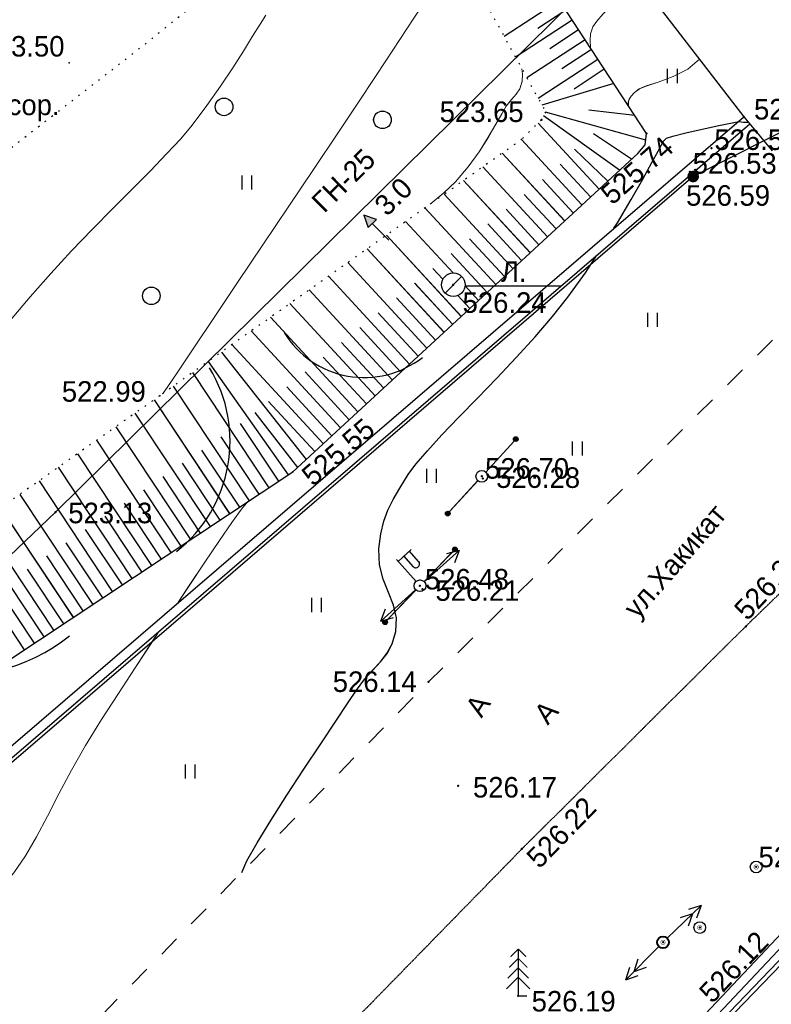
# Model space of a CAD drawing. Header units: millimetres. Extents: x 767170 to 66149698, y -983507 to 2493658.
# Tile 12 of 256: x 1458076 to 1490106, y -896161 to -854204. Entities that reach past the tile are written whole.
import ezdxf

# ---------------------------------------------------------------- set-up
doc = ezdxf.new("R2010")
doc.units = ezdxf.units.MM
for name, pattern in [('Д_ТРОТ_ТРУБА', [3, 1.5, -1.5]), ('ДОРОГИ_СТРОЯЩ', [9, 8, -1]), ('Контура низ откосов  Штриховая 0.1-0.5 - - - - - - -', [0.6, 0.1, -0.5])]:
    doc.linetypes.add(name, pattern=pattern)
for name, color, linetype in [('(004) Точки рельефа', 7, 'Continuous'), ('(004a) Точки рельефа (отк.)', 7, 'Continuous'), ('(007) Здания', 7, 'Continuous'), ('(011) Колодцы', 7, 'Continuous'), ('(013) Газ', 30, 'ИК_Газопровод -------г--------'), ('(016) Кабель', 1, 'Continuous'), ('(022) Возд. Линии', 7, 'Continuous'), ('(025) Дорога', 7, 'Continuous'), ('(031) Горизонтали', 42, 'Continuous'), ('(035) Откосы', 7, 'Continuous'), ('(036) Растительность', 7, 'Continuous'), ('(038) Деревья', 7, 'Continuous'), ('(039) Земля', 7, 'Continuous'), ('(040) Ограда', 7, 'Continuous'), ('V-NODE-TEXT', 11, 'Continuous'), ('Пикет', 7, 'Continuous')]:
    doc.layers.add(name, color=color, linetype=linetype)
doc.layers.add('(032) Горизонтали утолщенные', color=32, linetype='Continuous', lineweight=30)
doc.layers.add('ВВГ 3х2.5', color=5, linetype='Continuous', lineweight=40)
doc.styles.add('BM-431', font='txt')
doc.styles.add('D-431', font='txt')
doc.styles.add('S', font='txtwr', dxfattribs={"oblique": 15})
doc.styles.get("Standard").update_dxf_attribs({"font": 'isocpeui.ttf'})
doc.linetypes.add('GAZ_VOZDUSH', pattern='A,1,-2,["~",Standard,S=3,R=0,X=-1.5,Y=-1.5],-1,10', length=14)
doc.linetypes.add('ИК_Газопровод -------г--------', pattern='A,9,-0.6,["Г",Standard,S=1.2,R=0,X=0,Y=-0.6],-1.2', length=10.8)
doc.linetypes.add('ИК_Э_КАБ_НН', pattern='A,8,-2,["<",Standard,S=1,R=0,X=0,Y=-0.5],8,[">",Standard,S=1,R=0,X=-0.5,Y=-0.5],-2', length=20)
doc.linetypes.add('ОГРАДА_БЕТ', pattern='A,4,["|",Standard,S=0.8,R=0,X=0,Y=-0.8],4', length=8)

# ---------------------------------------------------------------- blocks, each defined once
blk = doc.blocks.new('d')
at = {"layer": '(038) Деревья'}
blk.add_ellipse((0, 0), major_axis=(0.265, 0.265), ratio=1, start_param=5.497787, end_param=11.780972, dxfattribs=at)
blk = doc.blocks.new('I04010')
for p, q in [((-0.412273, 0.007146), (-0.412273, 1.207146)), ((0.387727, 1.207146), (0.387727, 0.007146))]:
    blk.add_line(p, q)
blk = doc.blocks.new('STOLB-flat-6')
at = {"layer": '(022) Возд. Линии'}
blk.add_circle((0, 0), 0.25, dxfattribs=at)
blk = doc.blocks.new('s3-flat-18')
at = {"layer": '(022) Возд. Линии'}
h = blk.add_hatch(dxfattribs=at)
h.set_pattern_fill('ACET-2D-ANSI31', color=256, scale=0.01, angle=46.2272, style=0)
h.set_pattern_definition([(91.227215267, (-32274.242018, -79600.45155), (-0.031742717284, -0.000679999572), [])])
edge = h.paths.add_edge_path()
edge.add_arc((1.314, 1.372), 0.1, 0, 360)
blk.add_lwpolyline([(0, 0), (1.384, 1.444)], dxfattribs=at)
blk.add_circle((1.314, 1.372), 0.1, dxfattribs=at)
blk = doc.blocks.new('s4-flat-18')
at = {"layer": '(022) Возд. Линии'}
h = blk.add_hatch(dxfattribs=at)
h.set_pattern_fill('ACET-2D-ANSI31', color=256, scale=0.01, angle=226.2272, style=0)
h.set_pattern_definition([(271.227215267, (-32273.89705, -79600.091478), (0.031742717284, 0.000679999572), [])])
edge = h.paths.add_edge_path()
edge.add_arc((-1.314, -1.372), 0.1, 0, 360)
blk.add_lwpolyline([(0, 0), (-1.384, -1.444)], dxfattribs=at)
blk.add_circle((-1.314, -1.372), 0.1, dxfattribs=at)
blk = doc.blocks.new('prov-s-flat-14')
at = {"layer": '(022) Возд. Линии'}
for name, p in [('s3-flat-18', (0.172, 0.179)), ('s4-flat-18', (-0.173, -0.181))]:
    blk.add_blockref(name, p, dxfattribs=at)
blk = doc.blocks.new('STOLB-flat-7')
at = {"layer": '(022) Возд. Линии'}
blk.add_circle((0, 0), 0.25, dxfattribs=at)
blk = doc.blocks.new('s3-flat-19')
at = {"layer": '(022) Возд. Линии'}
h = blk.add_hatch(dxfattribs=at)
h.set_pattern_fill('ACET-2D-ANSI31', color=256, scale=0.01, angle=47.5732, style=0)
h.set_pattern_definition([(92.57319229, (-32276.870753, -79605.11854), (-0.031717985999, -0.001425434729), [])])
edge = h.paths.add_edge_path()
edge.add_arc((1.282, 1.402), 0.1, 0, 360)
blk.add_lwpolyline([(0, 0), (1.349, 1.476)], dxfattribs=at)
blk.add_circle((1.282, 1.402), 0.1, dxfattribs=at)
blk = doc.blocks.new('s4-flat-19')
at = {"layer": '(022) Возд. Линии'}
h = blk.add_hatch(dxfattribs=at)
h.set_pattern_fill('ACET-2D-ANSI31', color=256, scale=0.01, angle=227.5732, style=0)
h.set_pattern_definition([(272.57319229, (-32276.534338, -79604.750465), (0.031717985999, 0.001425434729), [])])
edge = h.paths.add_edge_path()
edge.add_arc((-1.282, -1.402), 0.1, 0, 360)
blk.add_lwpolyline([(0, 0), (-1.349, -1.476)], dxfattribs=at)
blk.add_circle((-1.282, -1.402), 0.1, dxfattribs=at)
blk = doc.blocks.new('prov-s-flat-15')
at = {"layer": '(022) Возд. Линии'}
for name, p in [('s3-flat-19', (0.168, 0.183)), ('s4-flat-19', (-0.169, -0.185))]:
    blk.add_blockref(name, p, dxfattribs=at)
blk = doc.blocks.new('S2-flat-11')
at = {"layer": '(022) Возд. Линии'}
for p, q in [((0, 0), (1.486, 1.338)), ((1.486, 1.338), (0.947, 1.189)), ((1.486, 1.338), (1.282, 0.818))]:
    blk.add_line(p, q, dxfattribs=at)
blk = doc.blocks.new('S1-flat-11')
at = {"layer": '(022) Возд. Линии'}
for p, q in [((0, 0), (-1.486, -1.338)), ((-1.486, -1.338), (-1.282, -0.818)), ((-1.486, -1.338), (-0.947, -1.189))]:
    blk.add_line(p, q, dxfattribs=at)
blk = doc.blocks.new('f-flat-10')
at = {"layer": '(022) Возд. Линии'}
for points in [[(-0.937, 1.04), (-0.379, 1.542)], [(-0.167, 0.186), (-1.004, 1.115)]]:
    blk.add_lwpolyline(points, dxfattribs=at)
blk.add_lwpolyline([(-0.073, 0.809), (-0.073, 0.809, 0.414214), (-0.061, 1.039), (-0.454, 1.475), (-0.695, 1.258), (-0.302, 0.821, 0.414214)], format="xyb", close=True, dxfattribs=at)
blk.add_circle((0, 0), 0.25, dxfattribs=at)
blk = doc.blocks.new('I01171-flat-7')
at = {"layer": '(011) Колодцы'}
blk.add_line((-0.349, -0.361), (0.349, 0.351), dxfattribs=at)
blk.add_circle((0, 0), 0.5, dxfattribs=at)
at = {"color": 4, "style": 'S', "oblique": 15}
blk.add_attdef('Z', (0.547, 0.808), '', height=1, rotation=90, dxfattribs=at)
blk = doc.blocks.new('wef-flat-9')
at = {"layer": '(025) Дорога', "linetype": 'Д_ТРОТ_ТРУБА'}
blk.add_hatch(color=0, dxfattribs=at).paths.add_polyline_path([(-1751554.747, -1402386.181), (-1751554.392, -1402385.83), (-1751554.921, -1402385.65)])
at = {"layer": '(022) Возд. Линии', "color": 0}
for points in [[(-1751554.921, -1402385.65), (-1751554.747, -1402386.181)], [(-1751553.867, -1402386.717), (-1751554.569, -1402386.006)]]:
    blk.add_lwpolyline(points, dxfattribs=at)
at = {"layer": '(025) Дорога', "color": 0, "linetype": 'Д_ТРОТ_ТРУБА'}
blk.add_lwpolyline([(-1751554.747, -1402386.181), (-1751554.392, -1402385.83), (-1751554.921, -1402385.65), (-1751554.747, -1402386.181)], close=True, dxfattribs=at)
blk.add_lwpolyline([(-1751554.747, -1402386.181), (-1751554.392, -1402385.83)], dxfattribs=at)
blk = doc.blocks.new('A$C27c3a978')
at = {"layer": '(013) Газ', "linetype": 'ByBlock'}
h = blk.add_hatch(color=0, dxfattribs=at)
edge = h.paths.add_edge_path()
edge.add_arc((-26004, -155340), 250, 0, 360)
at = {"layer": '(004) Точки рельефа', "color": 7, "linetype": 'ByBlock', "lineweight": -2}
for p in [(-52592, -150499), (-32466, -152919), (-23849, -152792), (-27988, -153511), (-36225, -159950), (-48739, -164684), (-43063, -167921), (-35012, -168115), (-53176, -169642), (-37645, -172778), (-37287, -176879), (-36015, -181304)]:
    blk.add_point(p, dxfattribs=at)
at = {"layer": '(004a) Точки рельефа (отк.)', "color": 7, "linetype": 'ByBlock', "lineweight": -2}
for p in [(-25224, -154126), (-26150, -155135)]:
    blk.add_point(p, dxfattribs=at)
at = {"layer": '(007) Здания', "ltscale": 600}
blk.add_lwpolyline([(-29240, -145789), (-23849, -152792), (-22634, -154240)], dxfattribs=at)
at = {"layer": '(013) Газ', "linetype": 'GAZ_VOZDUSH', "ltscale": 600, "flags": 128}
for points in [[(142989, 92800), (142835, 91853), (139404, 84476), (134266, 81665), (119792, 48158), (108774, 18170), (103677, 7863), (86151, -26743), (56759, -57253), (60032, -64630), (36543, -85231), (37778, -89927), (35802, -96445), (-3045, -138132), (-6698, -140156), (-18067, -151331), (-26004, -155340), (-70604, -193697), (-73004, -195976)], [(-25551, -142481), (-30935, -147677), (-53176, -169642), (-80773, -196015), (-83999, -199363), (-80961, -202764), (-82085, -203813)]]:
    blk.add_lwpolyline(points, dxfattribs=at)
at = {"layer": '(022) Возд. Линии', "color": 0, "ltscale": 600, "flags": 128}
blk.add_lwpolyline([(-35727, -159997), (-31632, -160003)], dxfattribs=at)
at = {"layer": '(025) Дорога', "linetype": 'Д_ТРОТ_ТРУБА', "ltscale": 600, "flags": 128}
blk.add_lwpolyline([(154765, 81195), (139871, 52430), (129502, 32489), (121333, 16940), (108158, -4549), (103577, -11729), (92658, -35606), (76167, -60581), (64059, -74842), (44926, -94693), (25805, -113938), (11475, -128266), (-17195, -156913), (-37287, -176879), (-52070, -191955), (-69147, -209171), (-72130, -212147)], dxfattribs=at)
at = {"layer": '(031) Горизонтали', "color": 42, "linetype": 'Continuous', "lineweight": 0, "ltscale": 600}
for points in [[(-55104, -161478), (-54260, -160464), (-53382, -159473), (-52490, -158512), (-51600, -157587), (-50732, -156705), (-49904, -155872), (-49134, -155093), (-48441, -154376), (-47844, -153727), (-47360, -153152), (-46725, -152310), (-46146, -151488), (-45625, -150707), (-45168, -149991), (-44778, -149363), (-44460, -148845), (-44218, -148462)], [(-48603, -164587), (-48590, -164576), (-48423, -164330), (-47971, -163659), (-47285, -162639), (-46418, -161348), (-45419, -159860), (-44341, -158254), (-43236, -156606), (-42154, -154991), (-41148, -153487), (-40268, -152170), (-39567, -151118), (-39095, -150405), (-38501, -149500), (-37906, -148590), (-37342, -147726), (-36844, -146957), (-36445, -146333), (-36178, -145904), (-36077, -145720), (-36080, -145693)], [(-30375, -149860), (-30375, -149860), (-30398, -149530), (-30384, -149263), (-30284, -148967), (-30114, -148717), (-29835, -148407), (-29508, -148087), (-29191, -147804), (-28945, -147608), (-28641, -147460), (-28371, -147377), (-28142, -147216)], [(-28762, -152327), (-28762, -152327), (-28767, -152177), (-28733, -152037), (-28649, -151915), (-28499, -151760), (-28299, -151597), (-28010, -151482), (-27489, -151316), (-26856, -151083), (-26230, -150765), (-25733, -150345)], [(-37213, -156519), (-36628, -156032), (-36130, -155568), (-35590, -154929), (-35125, -154283), (-34733, -153667), (-34412, -153115), (-34159, -152663), (-33972, -152348), (-33747, -152055), (-33545, -151830), (-33385, -151598), (-33287, -151284), (-33283, -150974), (-33305, -150746)], [(-47966, -173502), (-47514, -172817), (-46818, -171774), (-46192, -170850), (-45661, -170086), (-45249, -169519), (-44979, -169190)], [(-63161, -187076), (-62957, -187227), (-62251, -187616), (-61497, -187830), (-60810, -187872), (-60076, -187834), (-59305, -187707), (-58507, -187484), (-57694, -187158), (-56876, -186722), (-56065, -186168), (-55476, -185637), (-54948, -185007), (-54461, -184285), (-53992, -183479), (-53523, -182598), (-53032, -181649), (-52497, -180641), (-51900, -179581), (-51218, -178477), (-50528, -177416), (-49788, -176281), (-49023, -175110), (-48763, -174713)]]:
    blk.add_lwpolyline(points, dxfattribs=at)
at = {"layer": '(032) Горизонтали утолщенные', "color": 32, "linetype": 'Continuous', "lineweight": 30, "ltscale": 600}
for points in [[(-29379, -157540), (-29235, -157310), (-28649, -156319), (-28152, -155446), (-27763, -154742), (-27500, -154258), (-27383, -154046), (-27278, -153851), (-27141, -153700), (-26875, -153615), (-26318, -153479), (-25615, -153320), (-24909, -153168), (-24344, -153051), (-24064, -153001), (-23856, -153023), (-23659, -153018)], [(-45243, -184993), (-45019, -184497), (-44586, -183734), (-44001, -182779), (-43317, -181708), (-42591, -180595), (-41876, -179516), (-41228, -178545), (-40701, -177759), (-40352, -177231), (-39991, -176741), (-39645, -176354), (-39328, -176015), (-39052, -175668), (-38829, -175259), (-38672, -174731), (-38652, -174151), (-38781, -173602), (-38990, -173059), (-39209, -172497), (-39367, -171889), (-39394, -171211), (-39312, -170562), (-39189, -170028), (-39017, -169558), (-38790, -169104), (-38502, -168614), (-38147, -168040), (-37820, -167593), (-37330, -167024), (-36709, -166353), (-35988, -165601), (-35199, -164787), (-34374, -163930), (-33544, -163051), (-32740, -162170), (-31995, -161306), (-31339, -160478), (-30599, -159441), (-30105, -158692)]]:
    blk.add_lwpolyline(points, dxfattribs=at)
at = {"layer": '(035) Откосы', "ltscale": 600}
for p, q in [((-34063, -149365), (-31706, -147824)), ((-32627, -149024), (-31432, -148243)), ((-33580, -150244), (-31159, -148661)), ((-32112, -149882), (-30885, -149079)), ((-33098, -151123), (-30612, -149498)), ((-31597, -150739), (-30338, -149916)), ((-32615, -152002), (-30064, -150335)), ((-31082, -151597), (-29791, -150753)), ((-32607, -153059), (-30010, -155872)), ((-33320, -153761), (-30745, -156550)), ((-34142, -154344), (-31480, -157228)), ((-31063, -154173), (-29643, -155533)), ((-31670, -154811), (-30378, -156211)), ((-34965, -154927), (-32214, -157907)), ((-35788, -155510), (-32949, -158585)), ((-32422, -155471), (-31112, -156889)), ((-36611, -156092), (-33684, -159263)), ((-33200, -156101), (-31847, -157567)), ((-37433, -156675), (-34419, -159941)), ((-33979, -156732), (-32582, -158246)), ((-38256, -157258), (-36232, -159450)), ((-34758, -157362), (-33317, -158924)), ((-39079, -157841), (-35888, -161298)), ((-35537, -157993), (-34051, -159602)), ((-39901, -158424), (-36623, -161976)), ((-40724, -159007), (-37357, -162654)), ((-36315, -158623), (-34786, -160280)), ((-37094, -159254), (-36667, -159716)), ((-41547, -159589), (-38092, -163332)), ((-42370, -160172), (-38827, -164010)), ((-37873, -159884), (-36255, -161637)), ((-35727, -159997), (-35153, -160619)), ((-38651, -160515), (-36990, -162315)), ((-36027, -160409), (-35521, -160958)), ((-43192, -160755), (-39561, -164689)), ((-44015, -161338), (-40296, -165367)), ((-39430, -161146), (-37725, -162993)), ((-44838, -161921), (-41031, -166045)), ((-40209, -161776), (-38459, -163671)), ((-45661, -162503), (-41765, -166723)), ((-40987, -162407), (-39194, -164349)), ((-46110, -162822), (-42500, -167401)), ((-41766, -163037), (-39929, -165028)), ((-46676, -163223), (-43258, -168050)), ((-47342, -163695), (-44091, -168602)), ((-42545, -163668), (-40663, -165706)), ((-48158, -164273), (-44925, -169154)), ((-43324, -164298), (-41398, -166384)), ((-48975, -164850), (-45758, -169707)), ((-44102, -164929), (-42133, -167062)), ((-49793, -165427), (-46592, -170259)), ((-44689, -165389), (-42867, -167740)), ((-50610, -166003), (-47425, -170811)), ((-45304, -165866), (-43674, -168326)), ((-46129, -166431), (-44508, -168878)), ((-51428, -166579), (-48259, -171363)), ((-52246, -167155), (-49093, -171915)), ((-46954, -166996), (-45342, -169430)), ((-53063, -167731), (-49926, -172467)), ((-47779, -167561), (-46175, -169983)), ((-48605, -168125), (-47009, -170535)), ((-53881, -168307), (-50760, -173019)), ((-54699, -168883), (-51593, -173572)), ((-49431, -168689), (-47842, -171087)), ((-55516, -169460), (-52427, -174124)), ((-50256, -169253), (-48676, -171639)), ((-51082, -169817), (-49509, -172191)), ((-56334, -170036), (-53260, -174676)), ((-57152, -170612), (-54094, -175228)), ((-51908, -170381), (-50343, -172743)), ((-52733, -170945), (-51177, -173296)), ((-53559, -171510), (-52010, -173848)), ((-54384, -172074), (-52844, -174400)), ((-55210, -172638), (-53677, -174952)), ((-56036, -173202), (-54511, -175504))]:
    blk.add_line(p, q, dxfattribs=at)
at = {"layer": '(035) Откосы', "linetype": 'Контура низ откосов  Штриховая 0.1-0.5 - - - - - - -', "ltscale": 600}
blk.add_lwpolyline([(-54093, -123002), (-47647, -133151), (-36211, -145453), (-32291, -152591), (-32466, -152919), (-33301, -153748), (-48739, -164684), (-62240, -174197), (-70210, -183372), (-80629, -194961)], dxfattribs=at)
at = {"layer": '(035) Откосы', "ltscale": 600}
for points in [[(-78236, -197904), (-65471, -186937), (-60628, -179556), (-43063, -167921), (-28364, -154352), (-28047, -153988), (-27988, -153511), (-33725, -144734), (-45867, -132544), (-54093, -123002)], [(-29387, -151371), (-32451, -152301)], [(-28022, -153786), (-32291, -152591)], [(-28495, -152736), (-30451, -152514)], [(-29142, -155070), (-32379, -152755)], [(-28635, -154603), (-30247, -153514)]]:
    blk.add_lwpolyline(points, dxfattribs=at)
at = {"layer": '(039) Земля', "linetype": 'Контура низ откосов  Штриховая 0.1-0.5 - - - - - - -', "ltscale": 600, "flags": 128}
blk.add_lwpolyline([(-65563, -157262), (-65032, -159140), (-63920, -159930), (-63094, -160323), (-49729, -149985), (-47143, -147905), (-46687, -147525), (-46356, -146185), (-47025, -144848), (-48871, -143673), (-50316, -143338), (-65347, -156609), (-65563, -157262)], dxfattribs=at)
at = {"layer": '(040) Ограда', "ltscale": 600}
blk.add_lwpolyline([(-80940, -195214), (-78547, -198157), (-77526, -199412), (-23589, -153096)], dxfattribs=at)
at = {"layer": '(040) Ограда', "linetype": 'ОГРАДА_БЕТ', "ltscale": 600, "flags": 128}
blk.add_lwpolyline([(-80629, -194961), (-78236, -197904), (-77475, -198841), (-23849, -152792)], dxfattribs=at)
for centre, radius, start, end in [((-40018, -159905), 4000, 211.2866, 308.2842), ((-51740, -166609), 6000, 308.2842, 31.2866), ((-57532, -168633), 8000, 211.2866, 308.2842)]:
    blk.add_arc(centre, radius, start, end)
at = {"layer": '(022) Возд. Линии', "xscale": 1000, "yscale": 1000, "zscale": 1000}
for name, p in [('wef-flat-9', (1751514888, 1402228664)), ('I01171-flat-7', (-36225, -159950)), ('prov-s-flat-15', (-35012, -168115)), ('STOLB-flat-7', (-35012, -168115)), ('prov-s-flat-14', (-37645, -172778)), ('f-flat-10', (-37645, -172778)), ('S2-flat-11', (-37462, -172613)), ('STOLB-flat-6', (-37645, -172778)), ('S1-flat-11', (-37833, -172947))]:
    blk.add_blockref(name, p, dxfattribs=at)
at = {"layer": '(036) Растительность', "linetype": 'Continuous', "xscale": 500, "yscale": 500, "zscale": 500}
for p in [(-26886, -151359), (-45021, -155894), (-27729, -161750), (-30934, -167232), (-37150, -168396), (-42045, -173902), (-47431, -180997)]:
    blk.add_blockref('I04010', p, dxfattribs=at)
at = {"layer": '(038) Деревья', "linetype": 'Continuous', "xscale": 1000, "yscale": 1000, "zscale": 1000}
for p in [(-45995, -152372), (-39245, -152923), (-49095, -160423)]:
    blk.add_blockref('d', p, dxfattribs=at)
at = {"layer": '(004) Точки рельефа', "linetype": 'ByBlock', "char_height": 875, "attachment_point": 4, "style": 'D-431'}
for s, insert in [('523.50', (-56374, -149796)), ('523.65', (-36808, -152586)), ('525.89', (-23411, -152480)), ('526.59', (-26305, -156154)), ('526.24', (-35831, -160717)), ('522.99', (-52908, -164504)), ('526.28', (-34402, -168177)), ('523.13', (-52634, -169683)), ('526.21', (-36987, -172989)), ('526.14', (-41363, -176873)), ('526.17', (-35387, -181371))]:
    blk.add_mtext(s, dxfattribs=dict(at, insert=insert))
for s, insert, rotation in [('525.74', (-29736, -156263), 41.4416), ('525.55', (-42486, -168251), 40.8179)]:
    blk.add_mtext(s, dxfattribs=dict(at, insert=insert, rotation=rotation))
at = {"layer": '(004a) Точки рельефа (отк.)', "linetype": 'ByBlock', "char_height": 875, "attachment_point": 4, "style": 'D-431'}
for s, insert in [('526.59', (-25099, -153776)), ('526.53', (-26025, -154785))]:
    blk.add_mtext(s, dxfattribs=dict(at, insert=insert))
at = {"layer": '(011) Колодцы', "style": 'BM-431'}
blk.add_text('Л.', height=875, dxfattribs=at).set_placement((-34196, -159828))
at = {"layer": '(013) Газ', "color": 0, "linetype": 'Continuous', "style": 'BM-431'}
for s, p in [('ГН-25', (-41729, -156932)), ('3.0', (-39050, -157073))]:
    blk.add_text(s, height=875, rotation=44.6423, dxfattribs=at).set_placement(p)
at = {"layer": '(025) Дорога', "linetype": 'ДОРОГИ_СТРОЯЩ', "style": 'BM-431'}
blk.add_text('A', height=875, rotation=57.4738, dxfattribs=at).set_placement((-35021, -178443))
at = {"layer": '(039) Земля', "linetype": 'Continuous', "style": 'BM-431'}
blk.add_text('нав.стр мусор.', height=875, dxfattribs=at).set_placement((-60946, -152724))
blk = doc.blocks.new('U1081')
at = {"color": 7, "const_width": 0.375}
blk.add_lwpolyline([(0.0125, 0.0125, 1), (-0.0125, -0.0125, 1), (0.0125, 0.0125)], format="xyb", close=True, dxfattribs=at)
at = {"color": 7}
blk.add_circle((0, 0), 0.5, dxfattribs=at)
at = {"color": 4, "oblique": 15}
blk.add_attdef('Z', (1.177455, -0.732602), '', height=2, dxfattribs=at)
blk = doc.blocks.new('ell')
at = {"const_width": 0.05}
for points in [[(0, 2), (-0.329, 1.671)], [(0, 0), (0, 2)], [(0, 2), (0.329, 1.671)], [(0, 1.6), (-0.386, 1.214)], [(0, 1.6), (0.386, 1.214)], [(0, 1.2), (-0.443, 0.757)], [(0, 1.2), (0.443, 0.757)], [(0, 0.8), (-0.5, 0.3)], [(0, 0.8), (0.5, 0.3)], [(0, 0), (0.375, 0)]]:
    blk.add_lwpolyline(points, dxfattribs=at)
blk = doc.blocks.new('asdaw1234141')
at = {"layer": '(013) Газ', "linetype": 'ByBlock'}
h = blk.add_hatch(color=0, dxfattribs=at)
edge = h.paths.add_edge_path()
edge.add_arc((-14289, -32290), 250, 0, 360)
at = {"layer": '(004) Точки рельефа', "color": 7, "linetype": 'ByBlock', "lineweight": -2}
for p in [(-12134, -29742), (-20751, -29869), (-16273, -30461), (-24510, -36900), (-23297, -45065), (-41461, -46592), (-25930, -49728), (-25572, -53829), (-24300, -58254)]:
    blk.add_point(p, dxfattribs=at)
at = {"layer": '(004a) Точки рельефа (отк.)', "color": 7, "linetype": 'ByBlock', "lineweight": -2}
for p in [(-13509, -31076), (-14435, -32085)]:
    blk.add_point(p, dxfattribs=at)
at = {"layer": '(007) Здания', "ltscale": 600}
blk.add_lwpolyline([(-17525, -22739), (-12134, -29742), (-10919, -31190)], dxfattribs=at)
at = {"layer": '(013) Газ', "linetype": 'GAZ_VOZDUSH', "ltscale": 600, "flags": 128}
for points in [[(-13836, -19430), (-19220, -24627), (-41461, -46592), (-69057, -72965), (-72284, -76313), (-69246, -79714), (-70369, -80762)], [(18190, -35262), (9748, -44491), (-36618, -92749), (-37103, -92367), (-57221, -111523)]]:
    blk.add_lwpolyline(points, dxfattribs=at)
at = {"layer": '(016) Кабель', "linetype": 'ИК_Э_КАБ_НН', "flags": 128}
blk.add_lwpolyline([(-33446, -88967), (-33137, -89270), (578, -54353), (9277, -45284), (15270, -50551)], dxfattribs=at)
at = {"layer": '(022) Возд. Линии'}
for p, q in [((-15394, -64748, 525926), (-13955, -63359, 525926)), ((-14315, -63706, 525926), (-14848, -63873, 525926)), ((-14315, -63706, 525926), (-14501, -64233, 525926)), ((-13955, -63359, 525926), (-14488, -63526, 525926)), ((-13955, -63359, 525926), (-14141, -63886, 525926)), ((-15750, -65098, 525926), (-17161, -66516, 525926)), ((-16808, -66162, 525926), (-16633, -65631, 525926)), ((-17161, -66516, 525926), (-16985, -65986, 525926)), ((-16808, -66162, 525926), (-16278, -65984, 525926)), ((-17161, -66516, 525926), (-16631, -66338, 525926))]:
    blk.add_line(p, q, dxfattribs=at)
at = {"layer": '(022) Возд. Линии', "color": 0, "ltscale": 600, "flags": 128}
blk.add_lwpolyline([(-24012, -36947), (-19917, -36952)], dxfattribs=at)
at = {"layer": '(025) Дорога', "linetype": 'Д_ТРОТ_ТРУБА', "elevation": 524612}
blk.add_lwpolyline([(-64493, -105070), (-53854, -94447), (-47824, -88199), (-45983, -86685), (-44042, -84841), (-41326, -81884), (-39588, -79458), (-31164, -70747), (-21589, -60944), (-12051, -51459), (-2009, -41732), (6767, -33428), (12566, -27815), (14277, -26160)], dxfattribs=at)
at = {"layer": '(031) Горизонтали', "color": 42, "linetype": 'Continuous', "lineweight": 0, "ltscale": 600}
for points in [[(-36887, -41537), (-36874, -41526), (-36708, -41280), (-36256, -40609), (-35570, -39589), (-34702, -38297), (-33704, -36810), (-32626, -35204), (-31521, -33555), (-30439, -31941), (-29433, -30437), (-28553, -29120), (-27852, -28067), (-27380, -27355), (-26786, -26450), (-26190, -25540), (-25627, -24676), (-25129, -23906), (-24730, -23283), (-24463, -22854), (-24362, -22670), (-24364, -22643)], [(-18659, -26810), (-18659, -26810), (-18683, -26480), (-18669, -26212), (-18569, -25917), (-18398, -25667), (-18120, -25357), (-17792, -25037), (-17476, -24754), (-17230, -24558), (-16926, -24410), (-16655, -24327), (-16427, -24166)], [(-17047, -29277), (-17047, -29277), (-17052, -29126), (-17018, -28987), (-16934, -28865), (-16784, -28709), (-16583, -28546), (-16295, -28432), (-15774, -28266), (-15140, -28032), (-14515, -27714), (-14018, -27295)], [(-25498, -33469), (-24913, -32982), (-24414, -32517), (-23875, -31879), (-23410, -31233), (-23018, -30616), (-22697, -30064), (-22444, -29613), (-22257, -29298), (-22031, -29005), (-21829, -28780), (-21670, -28548), (-21571, -28233), (-21567, -27924), (-21590, -27696)], [(-36251, -50451), (-35799, -49767), (-35103, -48723), (-34477, -47800), (-33946, -47035), (-33533, -46469), (-33264, -46140)], [(-51446, -64026), (-51242, -64177), (-50535, -64566), (-49781, -64780), (-49095, -64822), (-48361, -64783), (-47589, -64656), (-46792, -64434), (-45979, -64108), (-45161, -63672), (-44349, -63118), (-43761, -62587), (-43233, -61956), (-42745, -61234), (-42277, -60429), (-41808, -59548), (-41316, -58599), (-40782, -57591), (-40185, -56531), (-39503, -55427), (-38812, -54366), (-38073, -53230), (-37308, -52060), (-37048, -51663)]]:
    blk.add_lwpolyline(points, dxfattribs=at)
at = {"layer": '(032) Горизонтали утолщенные', "color": 32, "linetype": 'Continuous', "lineweight": 30, "ltscale": 600}
for points in [[(-17663, -34490), (-17520, -34259), (-16934, -33268), (-16437, -32395), (-16048, -31691), (-15785, -31208), (-15667, -30996), (-15562, -30801), (-15426, -30650), (-15160, -30565), (-14603, -30428), (-13899, -30269), (-13193, -30117), (-12628, -30001), (-12349, -29951), (-12141, -29972), (-11944, -29968)], [(-33528, -61942), (-33304, -61446), (-32871, -60683), (-32286, -59729), (-31602, -58658), (-30876, -57545), (-30161, -56466), (-29512, -55495), (-28986, -54708), (-28636, -54180), (-28275, -53690), (-27930, -53303), (-27613, -52964), (-27336, -52618), (-27114, -52208), (-26957, -51681), (-26936, -51100), (-27066, -50552), (-27275, -50009), (-27494, -49447), (-27652, -48839), (-27679, -48161), (-27597, -47512), (-27474, -46978), (-27302, -46508), (-27075, -46053), (-26787, -45564), (-26432, -44989), (-26105, -44542), (-25615, -43974), (-24994, -43303), (-24273, -42551), (-23484, -41737), (-22659, -40880), (-21828, -40001), (-21025, -39120), (-20279, -38255), (-19624, -37428), (-18884, -36390), (-18390, -35641)]]:
    blk.add_lwpolyline(points, dxfattribs=at)
at = {"layer": '(035) Откосы', "ltscale": 600}
for p, q in [((-19367, -28547), (-18076, -27703)), ((-20892, -30009), (-18295, -32822)), ((-21604, -30711), (-19030, -33500)), ((-22427, -31294), (-19765, -34178)), ((-19348, -31122), (-17928, -32483)), ((-23250, -31877), (-20499, -34856)), ((-19955, -31761), (-18663, -33161)), ((-24073, -32459), (-21234, -35534)), ((-20707, -32421), (-19397, -33839)), ((-24895, -33042), (-21969, -36213)), ((-21485, -33051), (-20132, -34517)), ((-25718, -33625), (-22703, -36891)), ((-22264, -33682), (-20867, -35195)), ((-26541, -34208), (-24517, -36400)), ((-23043, -34312), (-21601, -35874)), ((-27364, -34791), (-24173, -38247)), ((-23821, -34943), (-22336, -36552)), ((-28186, -35373), (-24907, -38925)), ((-24600, -35573), (-23071, -37230)), ((-29009, -35956), (-25642, -39604)), ((-25379, -36204), (-24952, -36666)), ((-29832, -36539), (-26377, -40282)), ((-26157, -36834), (-24540, -38586)), ((-30654, -37122), (-27111, -40960)), ((-24012, -36947), (-23438, -37569)), ((-31477, -37705), (-27846, -41638)), ((-26936, -37465), (-25275, -39265)), ((-24312, -37359), (-23805, -37908)), ((-27715, -38095), (-26009, -39943)), ((-32300, -38287), (-28581, -42316)), ((-33123, -38870), (-29315, -42995)), ((-28494, -38726), (-26744, -40621)), ((-29272, -39356), (-27479, -41299)), ((-33945, -39453), (-30050, -43673)), ((-34961, -40172), (-31542, -45000)), ((-30051, -39987), (-28213, -41977)), ((-35627, -40644), (-32376, -45552)), ((-30830, -40617), (-28948, -42656)), ((-36443, -41223), (-33210, -46104)), ((-31608, -41248), (-29683, -43334)), ((-37260, -41800), (-34043, -46656)), ((-38077, -42376), (-34877, -47208)), ((-38895, -42952), (-35710, -47761)), ((-33589, -42816), (-31959, -45276)), ((-39713, -43529), (-36544, -48313)), ((-34414, -43381), (-32793, -45828)), ((-35239, -43946), (-33626, -46380)), ((-40530, -44105), (-37377, -48865)), ((-41348, -44681), (-38211, -49417)), ((-36064, -44510), (-34460, -46932)), ((-42166, -45257), (-39045, -49969)), ((-36890, -45074), (-35293, -47484)), ((-37715, -45639), (-36127, -48037)), ((-42983, -45833), (-39878, -50521)), ((-43801, -46409), (-40712, -51073)), ((-38541, -46203), (-36961, -48589)), ((-44619, -46985), (-41545, -51626)), ((-39367, -46767), (-37794, -49141)), ((-40192, -47331), (-38628, -49693)), ((-45436, -47562), (-42379, -52178)), ((-41018, -47895), (-39461, -50245)), ((-41844, -48459), (-40295, -50797)), ((-42669, -49023), (-41128, -51350)), ((-43495, -49588), (-41962, -51902)), ((-44320, -50152), (-42796, -52454))]:
    blk.add_line(p, q, dxfattribs=at)
for points in [[(-17672, -28321), (-20736, -29251)], [(-17427, -32020), (-20664, -29705)], [(-16307, -30736), (-20576, -29541)], [(-16780, -29686), (-18736, -29463)], [(-16920, -31552), (-18531, -30464)]]:
    blk.add_lwpolyline(points, dxfattribs=at)
at = {"layer": '(040) Ограда', "linetype": 'ОГРАДА_БЕТ', "ltscale": 600, "flags": 128}
blk.add_lwpolyline([(-68914, -71911), (-66521, -74854), (-65760, -75790), (-12134, -29742)], dxfattribs=at)
at = {"layer": '(040) Ограда', "ltscale": 600}
blk.add_lwpolyline([(-69224, -72163), (-66831, -75106), (-65811, -76362), (-11873, -30045)], dxfattribs=at)
at = {"layer": '(040) Ограда', "linetype": 'ОГРАДА_БЕТ', "elevation": 525985}
blk.add_lwpolyline([(-37592, -91797), (-37342, -91485), (-36640, -92047), (-30516, -85806), (-22288, -77055), (-13533, -67721), (-6076, -59819), (2773, -50835), (9881, -43712), (10161, -43998)], dxfattribs=at)
at = {"layer": '(040) Ограда', "elevation": 525985}
blk.add_lwpolyline([(-37592, -91797), (-36608, -92585), (-30228, -86083), (-21996, -77329), (-13242, -67995), (-5788, -60097), (3057, -51116), (10164, -43994)], dxfattribs=at)
at = {"color": 7, "const_width": 188, "elevation": 525926}
blk.add_lwpolyline([(-15568, -64914, 1), (-15580, -64928, 1), (-15568, -64914)], format="xyb", close=True, dxfattribs=at)
at = {"color": 7}
blk.add_circle((-15574, -64921, 525926), 250, dxfattribs=at)
at = {"layer": 'Пикет', "color": 7, "linetype": 'ByBlock', "lineweight": -2, "transparency": 16777216}
for p in [(-23255, -45153, 526700), (-25820, -49876, 526484), (-12051, -51459, 526307), (-21589, -60944, 526218), (-11604, -61712, 525921), (-14008, -64294, 525964), (-15574, -64921, 526219), (-21743, -67208, 526188)]:
    blk.add_point(p, dxfattribs=at)
at = {"layer": '(022) Возд. Линии', "xscale": 1000, "yscale": 1000, "zscale": 1000}
for name, p in [('wef-flat-9', (1751526603, 1402351714)), ('I01171-flat-7', (-24510, -36900)), ('prov-s-flat-15', (-23297, -45065)), ('STOLB-flat-7', (-23297, -45065)), ('prov-s-flat-14', (-25930, -49728)), ('f-flat-10', (-25930, -49728)), ('S2-flat-11', (-25747, -49563)), ('STOLB-flat-6', (-25930, -49728)), ('S1-flat-11', (-26117, -49897))]:
    blk.add_blockref(name, p, dxfattribs=at)
at = {"layer": '(022) Возд. Линии', "xscale": 499.9999999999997, "yscale": 499.9999999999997, "zscale": 499.9999999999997, "rotation": 4.802156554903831}
for p in [(-11604, -61712, 525628), (-14008, -64294, 525671)]:
    blk.add_blockref('U1081', p, dxfattribs=at)
at = {"layer": '(036) Растительность', "linetype": 'Continuous', "xscale": 500, "yscale": 500, "zscale": 500}
for p in [(-15171, -28308), (-16013, -38700), (-19219, -44182), (-25435, -45346), (-30330, -50851), (-35716, -57947)]:
    blk.add_blockref('I04010', p, dxfattribs=at)
at = {"layer": '(038) Деревья', "linetype": 'Continuous', "xscale": 1000, "yscale": 1000, "zscale": 1000}
for name, p in [('d', (-27529, -29872)), ('ell', (-21743, -67208, 525895))]:
    blk.add_blockref(name, p, dxfattribs=at)
at = {"layer": '(004) Точки рельефа', "linetype": 'ByBlock', "char_height": 875, "attachment_point": 4, "style": 'D-431'}
for s, insert in [('525.89', (-11695, -29429)), ('523.65', (-25092, -29535)), ('526.59', (-14590, -33103)), ('526.24', (-24115, -37667)), ('526.28', (-22687, -45127)), ('523.13', (-40919, -46633)), ('526.21', (-25272, -49939)), ('526.14', (-29648, -53822)), ('526.17', (-23672, -58321))]:
    blk.add_mtext(s, dxfattribs=dict(at, insert=insert))
for s, insert, rotation in [('525.74', (-18021, -33212), 41.4416), ('525.55', (-30770, -45201), 40.8179)]:
    blk.add_mtext(s, dxfattribs=dict(at, insert=insert, rotation=rotation))
at = {"layer": '(004a) Точки рельефа (отк.)', "linetype": 'ByBlock', "char_height": 875, "attachment_point": 4, "style": 'D-431'}
for s, insert in [('526.59', (-13384, -30726)), ('526.53', (-14310, -31735))]:
    blk.add_mtext(s, dxfattribs=dict(at, insert=insert))
at = {"layer": '(011) Колодцы', "style": 'BM-431'}
blk.add_text('Л.', height=875, dxfattribs=at).set_placement((-22481, -36777))
at = {"layer": '(013) Газ', "color": 0, "linetype": 'Continuous', "style": 'BM-431'}
for s, p in [('ГН-25', (-30013, -33882)), ('3.0', (-27335, -34023))]:
    blk.add_text(s, height=875, rotation=44.6423, dxfattribs=at).set_placement(p)
at = {"layer": '(025) Дорога', "linetype": 'ДОРОГИ_СТРОЯЩ', "style": 'BM-431'}
for s, p in [('ул.Хакикат', (-16671, -51177)), ('A', (-20485, -55699))]:
    blk.add_text(s, height=875, rotation=49.0234, dxfattribs=at).set_placement(p)
at = {"color": 4, "oblique": 15}
for p in [(7915, -43169, 526510), (-14957, -65237, 525926), (-30354, -80716, 525694), (-52139, -102428, 524466)]:
    blk.add_attdef('Z', p, '', height=1000, rotation=4.8022, dxfattribs=at)
at = {"layer": 'V-NODE-TEXT', "color": 7, "linetype": 'ByBlock', "char_height": 875, "attachment_point": 4, "style": 'D-431'}
for s, insert in [('{\\fD431|b0|i0|c0|p34;526.70}', (-23155, -44733, 526700)), ('{\\fD431|b0|i0|c0|p34;526.48}', (-25720, -49456, 526484)), ('{\\fD431|b0|i0|c0|p34;525.92}', (-11503, -61292, 525921)), ('{\\fD431|b0|i0|c0|p34;526.19}', (-21171, -67438, 526188))]:
    blk.add_mtext(s, dxfattribs=dict(at, insert=insert))
for s, insert, rotation in [('{\\fD431|b0|i0|c0|p34;526.31}', (-12295, -50959, 526307), 46.8652), ('{\\fD431|b0|i0|c0|p34;526.22}', (-21150, -61522, 526218), 45.7902), ('{\\fD431|b0|i0|c0|p34;526.12}', (-13789, -67270, 526117), 46.3681)]:
    blk.add_mtext(s, dxfattribs=dict(at, insert=insert, rotation=rotation))

msp = doc.modelspace()

# ---------------------------------------------------------------- block references
msp.add_blockref('A$C27c3a978', (1512780.29, -705547.05))

# ---------------------------------------------------------------- next in the draw order: block references
at = {"layer": 'ВВГ 3х2.5', "color": 1, "lineweight": 40}
msp.add_blockref('asdaw1234141', (1501065.05, -828597.37), dxfattribs=at)

doc.saveas('drawing.dxf')
